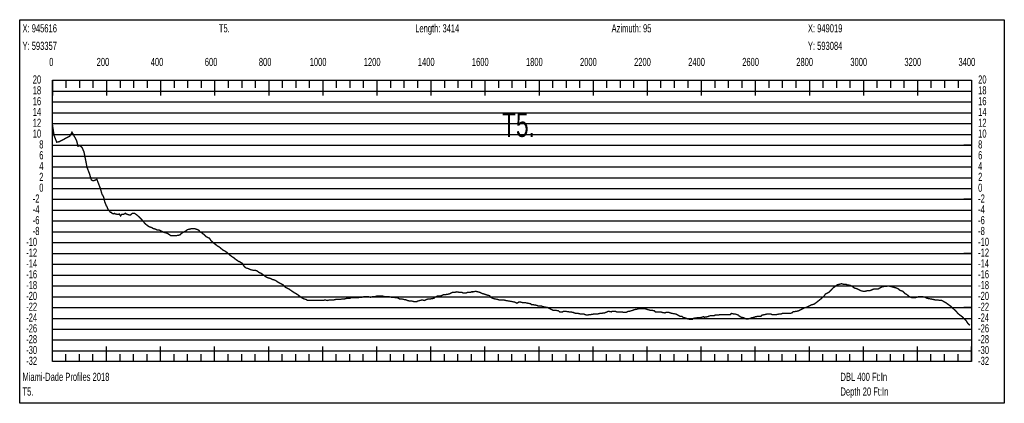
# Model space of a CAD drawing. Header units: inches. Extents: x 471865 to 538526, y 1054316 to 1102451.
# Tile 56 of 131: x 471878 to 475521, y 1096517 to 1097935. Entities that reach past the tile are written whole.
import ezdxf

# ---------------------------------------------------------------- set-up
doc = ezdxf.new("R2010")
doc.units = ezdxf.units.IN
doc.header["$MEASUREMENT"] = 0
for name, color, linetype in [('LABELS', 7, 'Continuous'), ('X_Gr1', 7, 'Continuous'), ('XSECTION', 7, 'Continuous')]:
    doc.layers.add(name, color=color, linetype=linetype)
doc.styles.get("Standard").update_dxf_attribs({"font": 'arial.ttf'})

msp = doc.modelspace()

# ---------------------------------------------------------------- linework, layer by layer
at = {"layer": 'X_Gr1', "color": 6, "linetype": 'Continuous', "lineweight": 18, "true_color": 0xff00ff, "transparency": 33554687, "const_width": 5}
msp.add_lwpolyline([(471999.6, 1097546.5), (471999.6, 1097546.5), (472005.7, 1097506.2), (472015.4, 1097481.8), (472024.9, 1097483.7), (472064.3, 1097504.6), (472071.9, 1097518.5), (472074, 1097515.2), (472082.9, 1097499.1), (472089.4, 1097486.5), (472094.1, 1097466.9), (472102, 1097469.5), (472109.4, 1097461.6), (472116.1, 1097446.6), (472121.9, 1097418), (472127.4, 1097389.2), (472136.3, 1097366.1), (472143.4, 1097342.7), (472149.9, 1097339.1), (472158.1, 1097341.6), (472163.9, 1097344.6), (472169.5, 1097330.1), (472176.8, 1097310.9), (472182.6, 1097290.5), (472189, 1097279.1), (472193, 1097261.5), (472197.5, 1097250), (472202.4, 1097240.5), (472205.7, 1097232.4), (472209.4, 1097228.6), (472214.3, 1097222.6), (472217.6, 1097222.1), (472220.6, 1097218.7), (472225.4, 1097216.9), (472229, 1097218.8), (472232.4, 1097216.8), (472237.4, 1097215.7), (472242.7, 1097214.8), (472246.8, 1097216.7), (472251.4, 1097209.2), (472256.3, 1097215.3), (472262.2, 1097215.1), (472269.6, 1097219.1), (472273, 1097216.4), (472283.6, 1097212.7), (472288.1, 1097212.7), (472295.1, 1097218.7), (472303.5, 1097218.7), (472312.3, 1097212.7), (472320.8, 1097204.7), (472329.1, 1097196.7), (472337.1, 1097186.7), (472344.8, 1097178.7), (472352.2, 1097172.7), (472358.9, 1097168.7), (472365.7, 1097166.7), (472372.8, 1097162.7), (472379.9, 1097160.7), (472387.6, 1097156.7), (472395.8, 1097156.7), (472404, 1097152.7), (472411.6, 1097148.7), (472419.7, 1097146.7), (472428.5, 1097142.7), (472436.9, 1097136.7), (472444.5, 1097136.7), (472451.7, 1097136.7), (472459, 1097136.7), (472470.5, 1097138.7), (472474.5, 1097142.7), (472482.9, 1097148.7), (472491.1, 1097152.7), (472499.3, 1097158.7), (472507.8, 1097160.7), (472515.9, 1097162.7), (472523.4, 1097162.7), (472530.6, 1097160.7), (472541.3, 1097156.7), (472545, 1097150.7), (472552.3, 1097146.7), (472559.9, 1097140.7), (472567.9, 1097132.7), (472580.9, 1097126.7), (472585.4, 1097118.7), (472593.8, 1097110.7), (472601.9, 1097104.7), (472609.3, 1097098.7), (472616.4, 1097094.7), (472623.7, 1097088.7), (472630.9, 1097082.7), (472638.7, 1097078.7), (472647.2, 1097072.7), (472656.1, 1097064.7), (472663.8, 1097058.7), (472670.3, 1097054.7), (472677.5, 1097048.7), (472685.9, 1097042.7), (472694.1, 1097038.7), (472701.6, 1097034.7), (472708.7, 1097022.7), (472716.1, 1097016.7), (472724.1, 1097014.7), (472732.5, 1097010.7), (472740.6, 1097008.7), (472747.8, 1097008.7), (472755.3, 1097006.7), (472763.6, 1097000.7), (472772.1, 1096996.7), (472780.5, 1096990.7), (472788.5, 1096984.7), (472796.3, 1096980.7), (472804.3, 1096978.7), (472812.4, 1096974.7), (472820.4, 1096972.7), (472828, 1096968.7), (472836.2, 1096962.7), (472844.6, 1096958.7), (472852.4, 1096954.7), (472859.9, 1096946.7), (472867, 1096942.7), (472875, 1096938.7), (472883.8, 1096932.7), (472892.3, 1096926.7), (472899.4, 1096922.7), (472906.1, 1096918.7), (472913.9, 1096912.7), (472922.1, 1096906.7), (472929.9, 1096902.7), (472937.2, 1096900.7), (472944.3, 1096896.7), (472952.3, 1096896.7), (472960.6, 1096896.7), (472968.7, 1096896.7), (472976.8, 1096896.7), (472984.5, 1096896.7), (472995.7, 1096896.7), (472999.7, 1096896.7), (473008.3, 1096898.7), (473016.8, 1096896.7), (473024.4, 1096898.7), (473031.9, 1096898.7), (473039.8, 1096898.7), (473047.8, 1096900.7), (473056.4, 1096900.7), (473064.7, 1096900.7), (473072.8, 1096902.7), (473080.6, 1096902.7), (473088.3, 1096904.7), (473099.7, 1096904.7), (473103.6, 1096906.7), (473111.8, 1096906.7), (473120.5, 1096906.7), (473128.9, 1096906.7), (473136.6, 1096908.7), (473144, 1096908.7), (473151.8, 1096910.7), (473159.9, 1096910.7), (473168.2, 1096910.7), (473176.4, 1096908.7), (473184, 1096910.7), (473191.4, 1096910.7), (473198.9, 1096912.7), (473206.7, 1096912.7), (473214.5, 1096912.7), (473222.2, 1096912.7), (473230, 1096910.7), (473237.7, 1096910.7), (473245.4, 1096910.7), (473253, 1096908.7), (473260.6, 1096908.7), (473271.8, 1096906.7), (473275.4, 1096906.7), (473283.1, 1096902.7), (473291.1, 1096902.7), (473298.3, 1096900.7), (473309, 1096898.7), (473312.9, 1096896.7), (473321, 1096894.7), (473329.1, 1096894.7), (473336.7, 1096892.7), (473347.7, 1096892.7), (473351.5, 1096894.7), (473359.1, 1096896.7), (473367.3, 1096898.7), (473375.8, 1096896.7), (473383.6, 1096900.7), (473390.5, 1096902.7), (473398.2, 1096902.7), (473411.1, 1096904.7), (473415.3, 1096908.7), (473423, 1096912.7), (473430.8, 1096912.7), (473439.1, 1096914.7), (473447.5, 1096918.7), (473455.4, 1096918.7), (473467, 1096920.7), (473471, 1096922.7), (473479.2, 1096926.7), (473487.3, 1096926.7), (473495.2, 1096928.7), (473506.3, 1096926.7), (473513.9, 1096926.7), (473518, 1096924.7), (473530.7, 1096924.7), (473534.8, 1096926.7), (473545.9, 1096926.7), (473549.5, 1096928.7), (473556.7, 1096928.7), (473564.7, 1096930.7), (473573.3, 1096928.7), (473581.5, 1096926.7), (473588.9, 1096922.7), (473595.9, 1096920.7), (473607.7, 1096916.7), (473616.6, 1096914.7), (473621, 1096908.7), (473628.6, 1096904.7), (473635.1, 1096902.7), (473646.9, 1096900.7), (473651.4, 1096898.7), (473661, 1096898.7), (473669.4, 1096898.7), (473676.2, 1096896.7), (473699.8, 1096892.7), (473710, 1096890.7), (473718.3, 1096886.7), (473724.7, 1096890.7), (473731.1, 1096890.7), (473739.4, 1096888.7), (473748.4, 1096888.7), (473757.1, 1096886.7), (473768.6, 1096884.7), (473772.3, 1096880.7), (473779.9, 1096880.7), (473791.8, 1096878.7), (473795.8, 1096876.7), (473808.3, 1096876.7), (473812.3, 1096874.7), (473819.6, 1096872.7), (473831.1, 1096870.7), (473835.2, 1096868.7), (473847.3, 1096862.7), (473851.2, 1096860.7), (473858.7, 1096860.7), (473871.3, 1096858.7), (473875.7, 1096854.7), (473886.9, 1096854.7), (473890.2, 1096856.7), (473897.5, 1096856.7), (473910.3, 1096854.7), (473914.7, 1096854.7), (473926, 1096852.7), (473929.6, 1096850.7), (473937.3, 1096848.7), (473945.6, 1096848.7), (473953.5, 1096846.7), (473965.2, 1096846.7), (473969.2, 1096844.7), (473977, 1096842.7), (473987.7, 1096844.7), (473991.3, 1096844.7), (474003.3, 1096846.7), (474007.6, 1096846.7), (474016.2, 1096846.7), (474023.9, 1096848.7), (474042.4, 1096850.7), (474046.9, 1096852.7), (474056.2, 1096856.7), (474066.9, 1096854.7), (474070.1, 1096856.7), (474081.6, 1096856.7), (474086.2, 1096854.7), (474095.6, 1096854.7), (474107.8, 1096854.7), (474111.6, 1096852.7), (474122.1, 1096852.7), (474129.8, 1096856.7), (474134, 1096856.7), (474147.2, 1096860.7), (474151.5, 1096862.7), (474162.3, 1096864.7), (474169.5, 1096866.7), (474173.4, 1096866.7), (474186.3, 1096866.7), (474190.7, 1096866.7), (474203.1, 1096862.7), (474210.8, 1096860.7), (474214.5, 1096860.7), (474225.9, 1096858.7), (474230, 1096854.7), (474242.6, 1096854.7), (474250.6, 1096854.7), (474254.5, 1096852.7), (474265.5, 1096850.7), (474269.2, 1096852.7), (474280.8, 1096852.7), (474285, 1096850.7), (474293.4, 1096848.7), (474305.6, 1096846.7), (474313.2, 1096842.7), (474320.2, 1096838.7), (474327.8, 1096838.7), (474331.8, 1096834.7), (474345.1, 1096830.7), (474349.4, 1096828.7), (474359.8, 1096826.7), (474366.6, 1096826.7), (474370.4, 1096830.7), (474384.4, 1096832.7), (474393.6, 1096832.7), (474401.4, 1096834.7), (474408.3, 1096836.7), (474411.6, 1096834.7), (474423.2, 1096836.7), (474427.2, 1096838.7), (474435.1, 1096840.7), (474447.1, 1096840.7), (474451.2, 1096842.7), (474462.6, 1096842.7), (474469.9, 1096844.7), (474473.5, 1096844.7), (474484.7, 1096844.7), (474488.5, 1096844.7), (474499.4, 1096844.7), (474507.1, 1096844.7), (474510.9, 1096848.7), (474521.9, 1096846.7), (474525.5, 1096846.7), (474537.2, 1096842.7), (474541, 1096838.7), (474547.8, 1096834.7), (474557.5, 1096832.7), (474565.5, 1096828.7), (474573.8, 1096828.7), (474581.7, 1096830.7), (474585.4, 1096832.7), (474596.5, 1096834.7), (474600.4, 1096836.7), (474612.1, 1096838.7), (474620.3, 1096838.7), (474624.3, 1096842.7), (474635.8, 1096844.7), (474642.8, 1096846.7), (474649.6, 1096846.7), (474657.1, 1096846.7), (474661.2, 1096844.7), (474674.5, 1096844.7), (474678.5, 1096844.7), (474688.2, 1096846.7), (474695.1, 1096846.7), (474699.2, 1096848.7), (474713.2, 1096848.7), (474721.3, 1096848.7), (474727.8, 1096848.7), (474734.8, 1096850.7), (474738.7, 1096854.7), (474752.1, 1096856.7), (474760.2, 1096858.7), (474767.6, 1096862.7), (474775.5, 1096866.7), (474779.6, 1096868.7), (474792.1, 1096872.7), (474799.9, 1096876.7), (474807.8, 1096880.7), (474816.3, 1096882.7), (474824.7, 1096888.7), (474832.5, 1096894.7), (474839.9, 1096900.7), (474847.3, 1096906.7), (474855.1, 1096914.7), (474859.2, 1096920.7), (474871.5, 1096926.7), (474879.3, 1096934.7), (474887, 1096942.7), (474895.1, 1096948.7), (474903, 1096954.7), (474910.7, 1096956.7), (474918.2, 1096958.7), (474926.2, 1096956.7), (474934.7, 1096956.7), (474939, 1096954.7), (474950.9, 1096952.7), (474958.5, 1096948.7), (474966.2, 1096942.7), (474974.3, 1096940.7), (474982.5, 1096936.7), (474990.7, 1096932.7), (474998.7, 1096930.7), (475006.1, 1096930.7), (475013.3, 1096932.7), (475020.7, 1096932.7), (475028.5, 1096934.7), (475036.7, 1096938.7), (475045, 1096938.7), (475053, 1096938.7), (475060.3, 1096942.7), (475067.7, 1096946.7), (475076, 1096948.7), (475084.4, 1096948.7), (475092.5, 1096950.7), (475100.1, 1096948.7), (475107.5, 1096946.7), (475114.7, 1096944.7), (475122.1, 1096942.7), (475130.2, 1096938.7), (475134.2, 1096934.7), (475145.5, 1096930.7), (475153, 1096922.7), (475160.3, 1096918.7), (475167.1, 1096912.7), (475174, 1096908.7), (475181.6, 1096906.7), (475189.8, 1096906.7), (475197.2, 1096908.7), (475203.7, 1096910.7), (475210.4, 1096910.7), (475218.5, 1096910.7), (475227.6, 1096908.7), (475236, 1096904.7), (475257, 1096900.7), (475265.8, 1096898.7), (475274.9, 1096898.7), (475283, 1096896.7), (475290.1, 1096896.7), (475296.8, 1096892.7), (475304.2, 1096888.7), (475312.4, 1096882.7), (475321, 1096876.7), (475329.2, 1096868.7), (475336.4, 1096862.7), (475342.8, 1096856.7), (475349.3, 1096848.7), (475356.7, 1096842.7), (475364.9, 1096836.7), (475372.6, 1096828.7), (475379.2, 1096822.7), (475385.6, 1096812.7), (475393, 1096804.7)], dxfattribs=at)
at = {"layer": 'XSECTION', "color": 18, "linetype": 'Continuous', "true_color": 0x000000}
for points in [[(471878.4, 1097934.7), (475520.8, 1097934.7), (475520.8, 1096516.7), (471878.4, 1096516.7), (471878.4, 1097934.7)], [(471999.6, 1097710.7), (475399.6, 1097710.7), (475399.6, 1096670.7), (471999.6, 1096670.7), (471999.6, 1097710.7)], [(471999.6, 1097710.7), (471999.6, 1097654.3)], [(471999.6, 1097710.7), (471999.6, 1097654.3)], [(471999.6, 1097710.7), (471999.6, 1097682.7)], [(471999.6, 1097710.7), (471999.6, 1097682.7)], [(472049.6, 1097710.7), (472049.6, 1097682.7)], [(472099.6, 1097710.7), (472099.6, 1097682.7)], [(472149.6, 1097710.7), (472149.6, 1097682.7)], [(472199.6, 1097710.7), (472199.6, 1097654.3)], [(472199.6, 1097710.7), (472199.6, 1097682.7)], [(472249.6, 1097710.7), (472249.6, 1097682.7)], [(472299.6, 1097710.7), (472299.6, 1097682.7)], [(472349.6, 1097710.7), (472349.6, 1097682.7)], [(472399.6, 1097710.7), (472399.6, 1097654.3)], [(472399.6, 1097710.7), (472399.6, 1097682.7)], [(472449.6, 1097710.7), (472449.6, 1097682.7)], [(472499.6, 1097710.7), (472499.6, 1097682.7)], [(472549.6, 1097710.7), (472549.6, 1097682.7)], [(472599.6, 1097710.7), (472599.6, 1097654.3)], [(472599.6, 1097710.7), (472599.6, 1097682.7)], [(472649.6, 1097710.7), (472649.6, 1097682.7)], [(472699.6, 1097710.7), (472699.6, 1097682.7)], [(472749.6, 1097710.7), (472749.6, 1097682.7)], [(472799.6, 1097710.7), (472799.6, 1097654.3)], [(472799.6, 1097710.7), (472799.6, 1097682.7)], [(472849.6, 1097710.7), (472849.6, 1097682.7)], [(472899.6, 1097710.7), (472899.6, 1097682.7)], [(472949.6, 1097710.7), (472949.6, 1097682.7)], [(472999.6, 1097710.7), (472999.6, 1097654.3)], [(472999.6, 1097710.7), (472999.6, 1097682.7)], [(473049.6, 1097710.7), (473049.6, 1097682.7)], [(473099.6, 1097710.7), (473099.6, 1097682.7)], [(473149.6, 1097710.7), (473149.6, 1097682.7)], [(473199.6, 1097710.7), (473199.6, 1097654.3)], [(473199.6, 1097710.7), (473199.6, 1097682.7)], [(473249.6, 1097710.7), (473249.6, 1097682.7)], [(473299.6, 1097710.7), (473299.6, 1097682.7)], [(473349.6, 1097710.7), (473349.6, 1097682.7)], [(473399.6, 1097710.7), (473399.6, 1097654.3)], [(473399.6, 1097710.7), (473399.6, 1097682.7)], [(473449.6, 1097710.7), (473449.6, 1097682.7)], [(473499.6, 1097710.7), (473499.6, 1097682.7)], [(473549.6, 1097710.7), (473549.6, 1097682.7)], [(473599.6, 1097710.7), (473599.6, 1097654.3)], [(473599.6, 1097710.7), (473599.6, 1097682.7)], [(473649.6, 1097710.7), (473649.6, 1097682.7)], [(473699.6, 1097710.7), (473699.6, 1097682.7)], [(473749.6, 1097710.7), (473749.6, 1097682.7)], [(473799.6, 1097710.7), (473799.6, 1097654.3)], [(473799.6, 1097710.7), (473799.6, 1097682.7)], [(473849.6, 1097710.7), (473849.6, 1097682.7)], [(473899.6, 1097710.7), (473899.6, 1097682.7)], [(473949.6, 1097710.7), (473949.6, 1097682.7)], [(473999.6, 1097710.7), (473999.6, 1097654.3)], [(473999.6, 1097710.7), (473999.6, 1097682.7)], [(474049.6, 1097710.7), (474049.6, 1097682.7)], [(474099.6, 1097710.7), (474099.6, 1097682.7)], [(474149.6, 1097710.7), (474149.6, 1097682.7)], [(474199.6, 1097710.7), (474199.6, 1097654.3)], [(474199.6, 1097710.7), (474199.6, 1097682.7)], [(474249.6, 1097710.7), (474249.6, 1097682.7)], [(474299.6, 1097710.7), (474299.6, 1097682.7)], [(474349.6, 1097710.7), (474349.6, 1097682.7)], [(474399.6, 1097710.7), (474399.6, 1097654.3)], [(474399.6, 1097710.7), (474399.6, 1097682.7)], [(474449.6, 1097710.7), (474449.6, 1097682.7)], [(474499.6, 1097710.7), (474499.6, 1097682.7)], [(474549.6, 1097710.7), (474549.6, 1097682.7)], [(474599.6, 1097710.7), (474599.6, 1097654.3)], [(474599.6, 1097710.7), (474599.6, 1097682.7)], [(474649.6, 1097710.7), (474649.6, 1097682.7)], [(474699.6, 1097710.7), (474699.6, 1097682.7)], [(474749.6, 1097710.7), (474749.6, 1097682.7)], [(474799.6, 1097710.7), (474799.6, 1097654.3)], [(474799.6, 1097710.7), (474799.6, 1097682.7)], [(474849.6, 1097710.7), (474849.6, 1097682.7)], [(474899.6, 1097710.7), (474899.6, 1097682.7)], [(474949.6, 1097710.7), (474949.6, 1097682.7)], [(474999.6, 1097710.7), (474999.6, 1097654.3)], [(474999.6, 1097710.7), (474999.6, 1097682.7)], [(475049.6, 1097710.7), (475049.6, 1097682.7)], [(475099.6, 1097710.7), (475099.6, 1097682.7)], [(475149.6, 1097710.7), (475149.6, 1097682.7)], [(475199.6, 1097710.7), (475199.6, 1097654.3)], [(475199.6, 1097710.7), (475199.6, 1097682.7)], [(475249.6, 1097710.7), (475249.6, 1097682.7)], [(475299.6, 1097710.7), (475299.6, 1097682.7)], [(475349.6, 1097710.7), (475349.6, 1097682.7)], [(475399.6, 1097710.7), (475399.6, 1097654.3)], [(475399.6, 1097710.7), (475399.6, 1097682.7)], [(471999.6, 1097470.7), (472027.6, 1097470.7)], [(475399.6, 1097470.7), (475371.6, 1097470.7)], [(471999.6, 1097270.7), (472027.6, 1097270.7)], [(475399.6, 1097270.7), (475371.6, 1097270.7)], [(471999.6, 1097070.7), (472027.6, 1097070.7)], [(475399.6, 1097070.7), (475371.6, 1097070.7)], [(471999.6, 1096870.7), (472027.6, 1096870.7)], [(475399.6, 1096870.7), (475371.6, 1096870.7)], [(471999.6, 1096670.7), (471999.6, 1096727.1)], [(471999.6, 1096670.7), (471999.6, 1096727.1)], [(472199.6, 1096670.7), (472199.6, 1096727.1)], [(472399.6, 1096670.7), (472399.6, 1096727.1)], [(472599.6, 1096670.7), (472599.6, 1096727.1)], [(472799.6, 1096670.7), (472799.6, 1096727.1)], [(472999.6, 1096670.7), (472999.6, 1096727.1)], [(473199.6, 1096670.7), (473199.6, 1096727.1)], [(473399.6, 1096670.7), (473399.6, 1096727.1)], [(473599.6, 1096670.7), (473599.6, 1096727.1)], [(473799.6, 1096670.7), (473799.6, 1096727.1)], [(473999.6, 1096670.7), (473999.6, 1096727.1)], [(474199.6, 1096670.7), (474199.6, 1096727.1)], [(474399.6, 1096670.7), (474399.6, 1096727.1)], [(474599.6, 1096670.7), (474599.6, 1096727.1)], [(474799.6, 1096670.7), (474799.6, 1096727.1)], [(474999.6, 1096670.7), (474999.6, 1096727.1)], [(475199.6, 1096670.7), (475199.6, 1096727.1)], [(475399.6, 1096670.7), (475399.6, 1096727.1)], [(471999.6, 1096670.7), (471999.6, 1096698.7)], [(471999.6, 1096670.7), (471999.6, 1096698.7)], [(472049.6, 1096670.7), (472049.6, 1096698.7)], [(472099.6, 1096670.7), (472099.6, 1096698.7)], [(472149.6, 1096670.7), (472149.6, 1096698.7)], [(472199.6, 1096670.7), (472199.6, 1096698.7)], [(472249.6, 1096670.7), (472249.6, 1096698.7)], [(472299.6, 1096670.7), (472299.6, 1096698.7)], [(472349.6, 1096670.7), (472349.6, 1096698.7)], [(472399.6, 1096670.7), (472399.6, 1096698.7)], [(472449.6, 1096670.7), (472449.6, 1096698.7)], [(472499.6, 1096670.7), (472499.6, 1096698.7)], [(472549.6, 1096670.7), (472549.6, 1096698.7)], [(472599.6, 1096670.7), (472599.6, 1096698.7)], [(472649.6, 1096670.7), (472649.6, 1096698.7)], [(472699.6, 1096670.7), (472699.6, 1096698.7)], [(472749.6, 1096670.7), (472749.6, 1096698.7)], [(472799.6, 1096670.7), (472799.6, 1096698.7)], [(472849.6, 1096670.7), (472849.6, 1096698.7)], [(472899.6, 1096670.7), (472899.6, 1096698.7)], [(472949.6, 1096670.7), (472949.6, 1096698.7)], [(472999.6, 1096670.7), (472999.6, 1096698.7)], [(473049.6, 1096670.7), (473049.6, 1096698.7)], [(473099.6, 1096670.7), (473099.6, 1096698.7)], [(473149.6, 1096670.7), (473149.6, 1096698.7)], [(473199.6, 1096670.7), (473199.6, 1096698.7)], [(473249.6, 1096670.7), (473249.6, 1096698.7)], [(473299.6, 1096670.7), (473299.6, 1096698.7)], [(473349.6, 1096670.7), (473349.6, 1096698.7)], [(473399.6, 1096670.7), (473399.6, 1096698.7)], [(473449.6, 1096670.7), (473449.6, 1096698.7)], [(473499.6, 1096670.7), (473499.6, 1096698.7)], [(473549.6, 1096670.7), (473549.6, 1096698.7)], [(473599.6, 1096670.7), (473599.6, 1096698.7)], [(473649.6, 1096670.7), (473649.6, 1096698.7)], [(473699.6, 1096670.7), (473699.6, 1096698.7)], [(473749.6, 1096670.7), (473749.6, 1096698.7)], [(473799.6, 1096670.7), (473799.6, 1096698.7)], [(473849.6, 1096670.7), (473849.6, 1096698.7)], [(473899.6, 1096670.7), (473899.6, 1096698.7)], [(473949.6, 1096670.7), (473949.6, 1096698.7)], [(473999.6, 1096670.7), (473999.6, 1096698.7)], [(474049.6, 1096670.7), (474049.6, 1096698.7)], [(474099.6, 1096670.7), (474099.6, 1096698.7)], [(474149.6, 1096670.7), (474149.6, 1096698.7)], [(474199.6, 1096670.7), (474199.6, 1096698.7)], [(474249.6, 1096670.7), (474249.6, 1096698.7)], [(474299.6, 1096670.7), (474299.6, 1096698.7)], [(474349.6, 1096670.7), (474349.6, 1096698.7)], [(474399.6, 1096670.7), (474399.6, 1096698.7)], [(474449.6, 1096670.7), (474449.6, 1096698.7)], [(474499.6, 1096670.7), (474499.6, 1096698.7)], [(474549.6, 1096670.7), (474549.6, 1096698.7)], [(474599.6, 1096670.7), (474599.6, 1096698.7)], [(474649.6, 1096670.7), (474649.6, 1096698.7)], [(474699.6, 1096670.7), (474699.6, 1096698.7)], [(474749.6, 1096670.7), (474749.6, 1096698.7)], [(474799.6, 1096670.7), (474799.6, 1096698.7)], [(474849.6, 1096670.7), (474849.6, 1096698.7)], [(474899.6, 1096670.7), (474899.6, 1096698.7)], [(474949.6, 1096670.7), (474949.6, 1096698.7)], [(474999.6, 1096670.7), (474999.6, 1096698.7)], [(475049.6, 1096670.7), (475049.6, 1096698.7)], [(475099.6, 1096670.7), (475099.6, 1096698.7)], [(475149.6, 1096670.7), (475149.6, 1096698.7)], [(475199.6, 1096670.7), (475199.6, 1096698.7)], [(475249.6, 1096670.7), (475249.6, 1096698.7)], [(475299.6, 1096670.7), (475299.6, 1096698.7)], [(475349.6, 1096670.7), (475349.6, 1096698.7)], [(475399.6, 1096670.7), (475399.6, 1096698.7)]]:
    msp.add_lwpolyline(points, dxfattribs=at)
at = {"layer": 'XSECTION', "color": 18, "true_color": 0x000000}
for points in [[(471999.6, 1097670.7), (475399.6, 1097670.7)], [(471999.6, 1097630.7), (475399.6, 1097630.7)], [(471999.6, 1097590.7), (475399.6, 1097590.7)], [(471999.6, 1097550.7), (475399.6, 1097550.7)], [(471999.6, 1097510.7), (475399.6, 1097510.7)], [(471999.6, 1097470.7), (475399.6, 1097470.7)], [(471999.6, 1097430.7), (475399.6, 1097430.7)], [(471999.6, 1097390.7), (475399.6, 1097390.7)], [(471999.6, 1097350.7), (475399.6, 1097350.7)], [(471999.6, 1097310.7), (475399.6, 1097310.7)], [(471999.6, 1097270.7), (475399.6, 1097270.7)], [(471999.6, 1097230.7), (475399.6, 1097230.7)], [(471999.6, 1097190.7), (475399.6, 1097190.7)], [(471999.6, 1097150.7), (475399.6, 1097150.7)], [(471999.6, 1097110.7), (475399.6, 1097110.7)], [(471999.6, 1097070.7), (475399.6, 1097070.7)], [(471999.6, 1097030.7), (475399.6, 1097030.7)], [(471999.6, 1096990.7), (475399.6, 1096990.7)], [(471999.6, 1096950.7), (475399.6, 1096950.7)], [(471999.6, 1096910.7), (475399.6, 1096910.7)], [(471999.6, 1096870.7), (475399.6, 1096870.7)], [(471999.6, 1096830.7), (475399.6, 1096830.7)], [(471999.6, 1096790.7), (475399.6, 1096790.7)], [(471999.6, 1096750.7), (475399.6, 1096750.7)], [(471999.6, 1096710.7), (475399.6, 1096710.7)]]:
    msp.add_lwpolyline(points, dxfattribs=at)

# ---------------------------------------------------------------- texts
at = {"layer": 'LABELS', "color": 18, "true_color": 0x000000, "width": 0.666667}
for s, height, p in [('X: 945616', 30, (471888.8, 1097887.9)), ('T5.', 30, (472615.2, 1097887.9)), ('Length: 3414', 30, (473341.6, 1097887.9)), ('Azimuth: 95', 30, (474068, 1097887.9)), ('X: 949019', 30, (474794.4, 1097887.9)), ('Y: 593357', 30, (471888.8, 1097823.1)), ('Y: 593084', 30, (474794.4, 1097823.1)), ('0', 30, (471987.6, 1097763.5)), ('0', 30, (471987.6, 1097763.5)), ('200', 30, (472163.2, 1097763.5)), ('400', 30, (472363.2, 1097763.5)), ('600', 30, (472563.2, 1097763.5)), ('800', 30, (472763.2, 1097763.5)), ('1000', 30, (472951.2, 1097763.5)), ('1200', 30, (473151.2, 1097763.5)), ('1400', 30, (473351.2, 1097763.5)), ('1600', 30, (473551.2, 1097763.5)), ('1800', 30, (473751.2, 1097763.5)), ('2000', 30, (473951.2, 1097763.5)), ('2200', 30, (474151.2, 1097763.5)), ('2400', 30, (474351.2, 1097763.5)), ('2600', 30, (474551.2, 1097763.5)), ('2800', 30, (474751.2, 1097763.5)), ('3000', 30, (474951.2, 1097763.5)), ('3200', 30, (475151.2, 1097763.5)), ('3400', 30, (475351.2, 1097763.5)), ('20', 30, (471926.8, 1097698.7)), ('20', 30, (475424, 1097698.7)), ('18', 30, (471926.8, 1097658.7)), ('18', 30, (475424, 1097658.7)), ('16', 30, (471926.8, 1097618.7)), ('16', 30, (475424, 1097618.7)), ('14', 30, (471926.8, 1097578.7)), ('14', 30, (475424, 1097578.7)), ('12', 30, (471926.8, 1097538.7)), ('T5.', 90, (473663.2, 1097501.5)), ('12', 30, (475424, 1097538.7)), ('10', 30, (471926.8, 1097498.7)), ('10', 30, (475424, 1097498.7)), ('8', 30, (471950.8, 1097458.7)), ('8', 30, (475424, 1097458.7)), ('6', 30, (471950.8, 1097418.7)), ('6', 30, (475424, 1097418.7)), ('4', 30, (471950.8, 1097378.7)), ('4', 30, (475424, 1097378.7)), ('2', 30, (471950.8, 1097338.7)), ('2', 30, (475424, 1097338.7)), ('0', 30, (471950.8, 1097298.7)), ('0', 30, (475424, 1097298.7)), ('-2', 30, (471926.8, 1097258.7)), ('-2', 30, (475424, 1097258.7)), ('-4', 30, (471926.8, 1097218.7)), ('-4', 30, (475424, 1097218.7)), ('-6', 30, (471926.8, 1097178.7)), ('-6', 30, (475424, 1097178.7)), ('-8', 30, (471926.8, 1097138.7)), ('-8', 30, (475424, 1097138.7)), ('-10', 30, (471902.4, 1097098.7)), ('-10', 30, (475424, 1097098.7)), ('-12', 30, (471902.4, 1097058.7)), ('-12', 30, (475424, 1097058.7)), ('-14', 30, (471902.4, 1097018.7)), ('-14', 30, (475424, 1097018.7)), ('-16', 30, (471902.4, 1096978.7)), ('-16', 30, (475424, 1096978.7)), ('-18', 30, (471902.4, 1096938.7)), ('-18', 30, (475424, 1096938.7)), ('-20', 30, (471902.4, 1096898.7)), ('-20', 30, (475424, 1096898.7)), ('-22', 30, (471902.4, 1096858.7)), ('-22', 30, (475424, 1096858.7)), ('-24', 30, (471902.4, 1096818.7)), ('-24', 30, (475424, 1096818.7)), ('-26', 30, (471902.4, 1096778.7)), ('-26', 30, (475424, 1096778.7)), ('-28', 30, (471902.4, 1096738.7)), ('-28', 30, (475424, 1096738.7)), ('-30', 30, (471902.4, 1096698.7)), ('-30', 30, (475424, 1096698.7)), ('-32', 30, (471902.4, 1096658.7)), ('-32', 30, (475424, 1096658.7)), ('Miami-Dade Profiles 2018', 30, (471888.8, 1096599.5)), ('DBL 400 Ft:In', 30, (474914.8, 1096599.5)), ('T5.', 30, (471888.8, 1096545.1)), ('Depth 20 Ft:In', 30, (474914.8, 1096545.1))]:
    msp.add_text(s, height=height, dxfattribs=at).set_placement(p)

doc.saveas('drawing.dxf')
